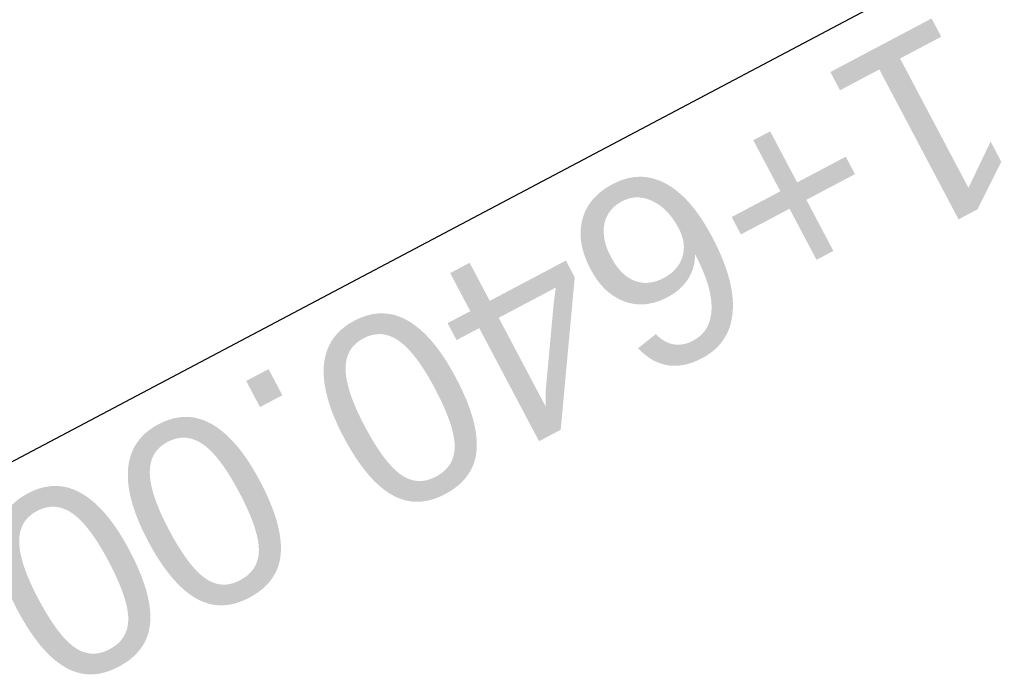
# Model space of a CAD drawing. Header units: metres. Extents: x 7529682 to 7533711, y 5721195 to 5727842.
# Tile 147 of 232: x 7530491 to 7530497, y 5726352 to 5726356. Entities that reach past the tile are written whole.
import ezdxf

# ---------------------------------------------------------------- set-up
doc = ezdxf.new("R2010")
doc.units = ezdxf.units.M
doc.layers.add('D-przekroje-pop', color=7, linetype='Continuous', lineweight=50, true_color=0x000099)
doc.styles.get("Standard").update_dxf_attribs({"font": 'arial.ttf'})

msp = doc.modelspace()

# ---------------------------------------------------------------- texts
at = {"layer": 'D-przekroje-pop', "lineweight": 30}
msp.add_text('%%U1+640.00', height=1.25, rotation=207.8663604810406, dxfattribs=at).set_placement((7530496.926995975, 5726356.209847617))

doc.saveas('drawing.dxf')
